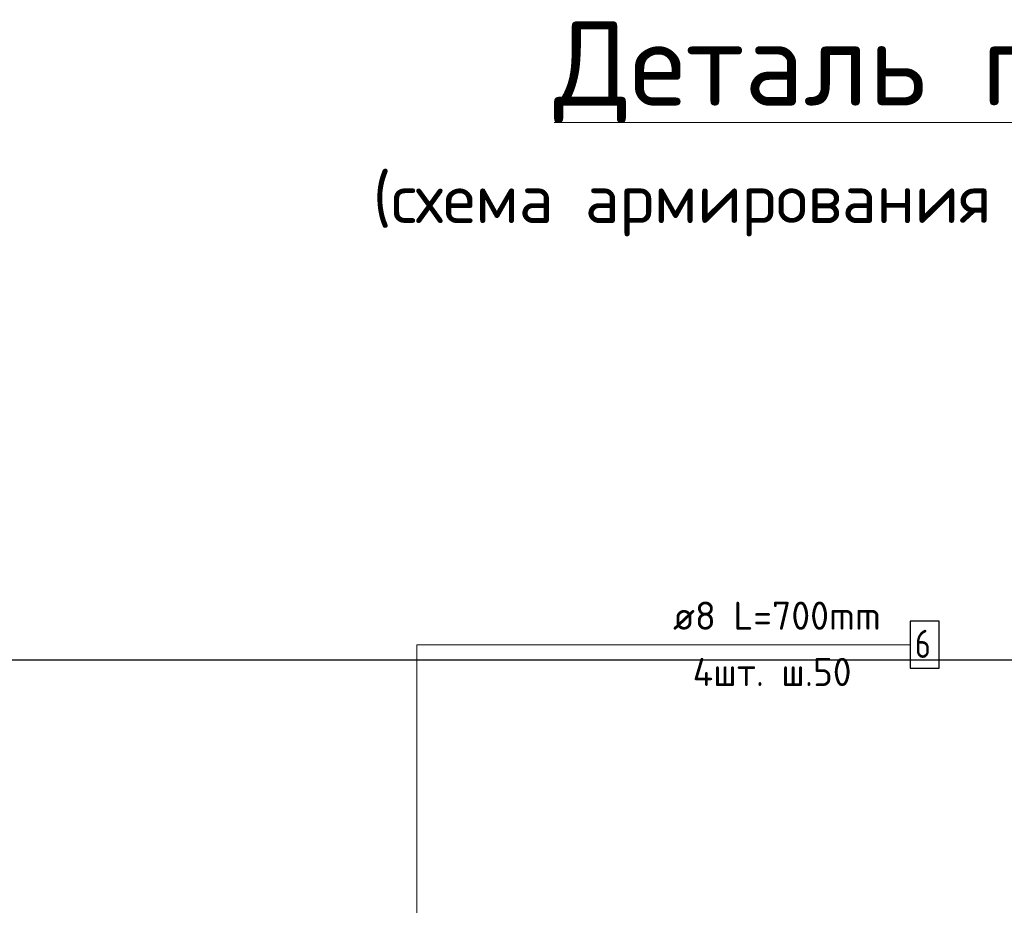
# Model space of a CAD drawing. Header units: metres. Extents: x -38 to 97, y -15 to 21.
# Tile 65 of 256: x 81.67 to 82.72, y -4.512 to -3.567. Entities that reach past the tile are written whole.
import ezdxf

# ---------------------------------------------------------------- set-up
doc = ezdxf.new("R2010")
doc.units = ezdxf.units.M
for name, color, linetype, lineweight in [('XR$4$Арм.стержн. Хомут', 240, 'Continuous', 35), ('XR$4$Перекрытие (1)', 7, 'Continuous', 35), ('XR$4$Текст_ общее_1', 7, 'Continuous', 13), ('XR$5$Арм.стержн. Хомут', 240, 'Continuous', 35), ('XR$5$Перекрытие (1)', 7, 'Continuous', 35), ('XR$5$Текст_ общее_1', 7, 'Continuous', 13)]:
    doc.layers.add(name, color=color, linetype=linetype, lineweight=lineweight)
doc.styles.add('ISOCPEUR', font='txt')

msp = doc.modelspace()

# ---------------------------------------------------------------- linework, layer by layer
at = {"layer": 'XR$4$Арм.стержн. Хомут', "color": 7, "linetype": 'Continuous', "lineweight": 13, "transparency": 33554687}
for q in [(82.6193, -4.2337), (82.0933, -5.8349), (82.0933, -5.7849), (82.0933, -5.7349), (82.0933, -5.6849)]:
    msp.add_line((82.0933, -4.2337), q, dxfattribs=at)
at = {"layer": 'XR$4$Арм.стержн. Хомут', "color": 7, "linetype": 'Continuous', "lineweight": 25, "transparency": 33554687}
msp.add_lwpolyline([(82.6193, -4.2587), (82.6503, -4.2587), (82.6503, -4.2087), (82.6193, -4.2087), (82.6193, -4.2587)], dxfattribs=at)
at = {"layer": 'XR$4$Перекрытие (1)', "color": 7, "linetype": 'Continuous', "lineweight": 25, "transparency": 33554687}
msp.add_line((80.9556, -4.2499), (84.3056, -4.2499), dxfattribs=at)
at = {"layer": 'XR$5$Арм.стержн. Хомут', "color": 7, "linetype": 'Continuous', "lineweight": 13, "transparency": 33554687}
for q in [(82.6193, -4.2337), (82.0933, -5.8349), (82.0933, -5.7849), (82.0933, -5.7349), (82.0933, -5.6849)]:
    msp.add_line((82.0933, -4.2337), q, dxfattribs=at)
at = {"layer": 'XR$5$Арм.стержн. Хомут', "color": 7, "linetype": 'Continuous', "lineweight": 25, "transparency": 33554687}
msp.add_lwpolyline([(82.6193, -4.2587), (82.6503, -4.2587), (82.6503, -4.2087), (82.6193, -4.2087), (82.6193, -4.2587)], dxfattribs=at)
at = {"layer": 'XR$5$Перекрытие (1)', "color": 7, "linetype": 'Continuous', "lineweight": 25, "transparency": 33554687}
msp.add_line((80.9556, -4.2499), (84.3056, -4.2499), dxfattribs=at)

# ---------------------------------------------------------------- texts
at = {"layer": 'XR$4$Арм.стержн. Хомут', "color": 7, "linetype": 'Continuous', "lineweight": 25, "transparency": 33554687, "char_height": 0.03, "attachment_point": 7, "style": 'ISOCPEUR'}
for s, insert, width in [('\\W0.98;ø8 L=700mm ', (82.3663, -4.2177), 0.257526), ('\\W0.78;6', (82.6243, -4.2477), 0.032641), ('\\W0.97;4шт. ш.50 ', (82.3873, -4.2777), 0.215488)]:
    msp.add_mtext(s, dxfattribs=dict(at, insert=insert, width=width))
at = {"layer": 'XR$4$Текст_ общее_1', "color": 7, "linetype": 'Continuous', "lineweight": 13, "transparency": 33554687, "insert": (82.6368, -3.5688), "char_height": 0.09, "width": 2.112075, "attachment_point": 2, "line_spacing_factor": 1.084337}
msp.add_mtext('\\A1;{\\L\\fISOCPEUR|i0|b0;\\H0.090000;\\W1.000000;\\C7;  Деталь плана 2\\l}\\P{\\fISOCPEUR|i0|b0;\\H0.052500;\\W1.000000;\\C7;(схема армирования ребер балкона)}\\P', dxfattribs=at)
at = {"layer": 'XR$5$Арм.стержн. Хомут', "color": 7, "linetype": 'Continuous', "lineweight": 25, "transparency": 33554687, "char_height": 0.03, "attachment_point": 7, "style": 'ISOCPEUR'}
for s, insert, width in [('\\W0.98;ø8 L=700mm ', (82.3663, -4.2177), 0.257526), ('\\W0.78;6', (82.6243, -4.2477), 0.032641), ('\\W0.97;4шт. ш.50 ', (82.3873, -4.2777), 0.215488)]:
    msp.add_mtext(s, dxfattribs=dict(at, insert=insert, width=width))
at = {"layer": 'XR$5$Текст_ общее_1', "color": 7, "linetype": 'Continuous', "lineweight": 13, "transparency": 33554687, "insert": (82.6368, -3.5688), "char_height": 0.09, "width": 2.112075, "attachment_point": 2, "line_spacing_factor": 1.084337}
msp.add_mtext('\\A1;{\\L\\fISOCPEUR|i0|b0;\\H0.090000;\\W1.000000;\\C7;  Деталь плана 2\\l}\\P{\\fISOCPEUR|i0|b0;\\H0.052500;\\W1.000000;\\C7;(схема армирования ребер балкона)}\\P', dxfattribs=at)

doc.saveas('drawing.dxf')
